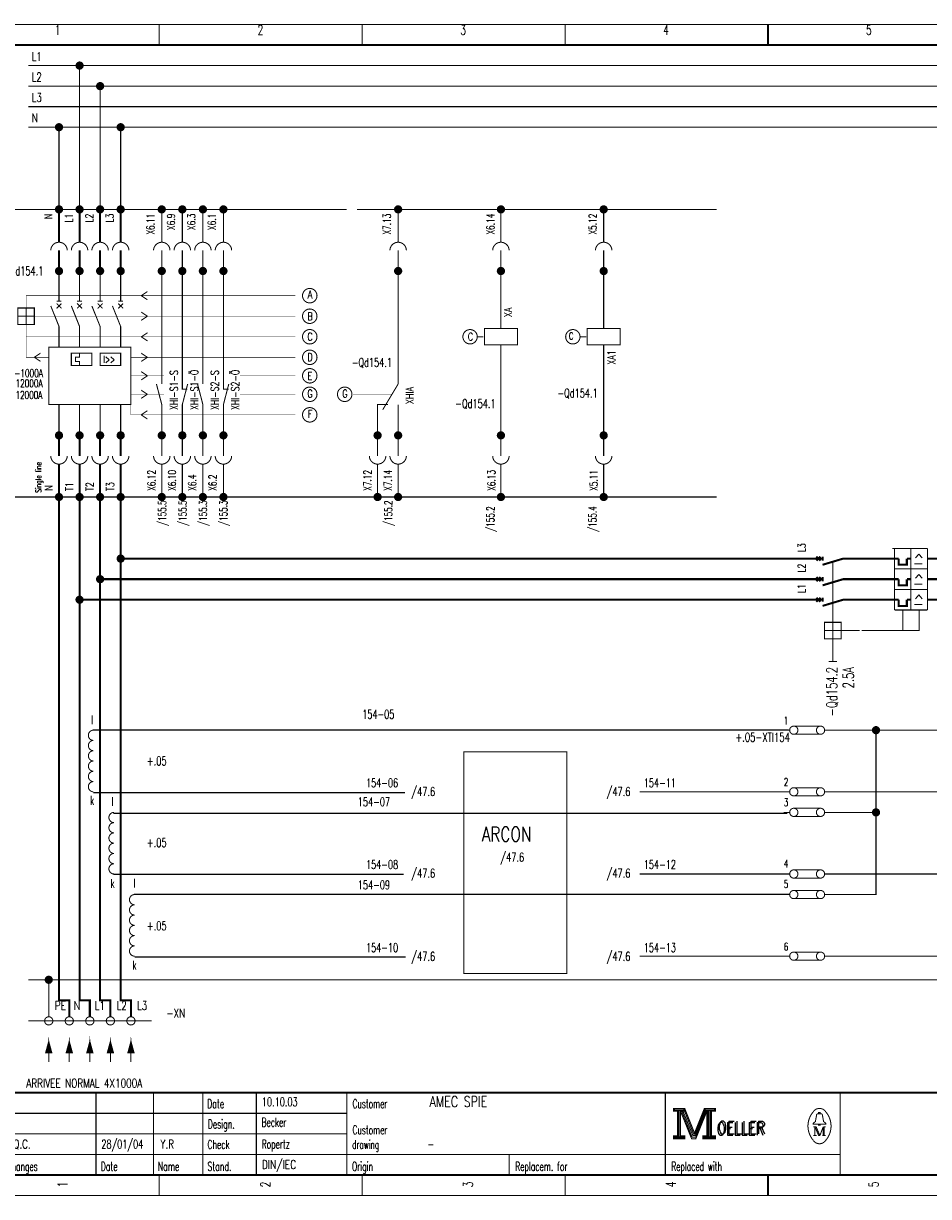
# Model space of a CAD drawing. Header units: centimetres. Extents: x 0 to 491, y -1040 to 69.
# Tile 84 of 181: x 202 to 224, y -600 to -571. Entities that reach past the tile are written whole.
import ezdxf
from ezdxf.enums import TextEntityAlignment as Align

# ---------------------------------------------------------------- set-up
doc = ezdxf.new("R2010")
doc.units = ezdxf.units.CM
doc.header["$MEASUREMENT"] = 0
doc.linetypes.add('GESTRICHELT', pattern=[3.75, 3, -0.75])
doc.linetypes.add('STRICH-PUNKT', pattern=[4.7, 3, -0.75, 0.2, -0.75])
doc.layers.get('0').update_dxf_attribs({"color": 9, "linetype": 'CONTINUOUS'})
doc.styles.get("Standard").update_dxf_attribs({"font": 'romans.shx', "bigfont": 'TXT.shx'})

# ---------------------------------------------------------------- blocks, each defined once
blk = doc.blocks.new('BCIRCLE_FILLED')
at = {"color": 0, "linetype": 'Continuous', "const_width": 1, "flags": 128}
blk.add_lwpolyline([(0.5, 0, 1), (-0.5, 0, 1)], format="xyb", close=True, dxfattribs=at)

msp = doc.modelspace()

# ---------------------------------------------------------------- linework, layer by layer
at = {"color": 0, "linetype": 'Continuous'}
for p, q in [((203.822, -588.664), (220.749, -588.664)), ((203.84, -590.189), (211.415, -590.189)), ((204.325, -590.691), (220.713, -590.691)), ((204.325, -592.18), (211.379, -592.18)), ((204.827, -592.665), (220.785, -592.665)), ((204.845, -594.19), (211.433, -594.19))]:
    msp.add_line(p, q, dxfattribs=at)
at = {"color": 0, "flags": 128}
for points, const_width in [([(200, -585.75), (200, -571.5), (240.5, -571.5), (240.5, -600), (200, -600), (200, -585.75)], 0.025), ([(236.75, -572.5), (202.25, -572.5)], 0.025), ([(203.5, -576), (203.5, -572.5)], 0.025), ([(236.75, -573), (202.25, -573)], 0.025), ([(204, -576), (204, -573)], 0.025), ([(236.75, -573.5), (202.25, -573.5)], 0.025), ([(236.75, -574), (202.25, -574)], 0.025), ([(203, -576), (203, -574)], 0.025), ([(204.5, -576), (204.5, -574)], 0.025), ([(202.2, -578.4), (202.2, -578.8), (202.2, -578.6), (202, -578.6), (202.4, -578.6)], 0.025), ([(213.75, -578.9), (214.15, -578.9), (214.15, -579.3), (213.35, -579.3), (213.35, -578.9), (213.75, -578.9)], 0.025), ([(216.25, -578.9), (216.65, -578.9), (216.65, -579.3), (215.85, -579.3), (215.85, -578.9), (216.25, -578.9)], 0.025), ([(203.5, -579.5), (203.5, -579.6), (203.4, -579.6), (203.4, -579.7), (203.5, -579.7), (203.5, -579.8)], 0.025), ([(205.37, -580.25), (205.5, -580.75), (205.5, -581.5)], 0.025), ([(206, -580.25), (206, -580.375), (206.125, -580.375)], 0.025), ([(206.13, -580.25), (206, -580.75), (206, -581.5)], 0.025), ([(206.37, -580.25), (206.5, -580.75), (206.5, -581.5)], 0.025), ([(207, -580.25), (207, -580.375), (207.125, -580.375)], 0.025), ([(207.13, -580.25), (207, -580.75), (207, -581.5)], 0.025), ([(211, -580.75), (210.75, -580.75), (210.75, -581.5)], 0.025), ([(203.25, -595.65), (203.25, -595.25), (203, -595.25), (203, -583)], 0.05), ([(203.75, -595.65), (203.75, -595.25), (203.5, -595.25), (203.5, -583)], 0.05), ([(204.25, -595.65), (204.25, -595.25), (204, -595.25), (204, -583)], 0.05), ([(204.75, -595.65), (204.75, -595.25), (204.5, -595.25), (204.5, -583)], 0.05), ([(221.325, -584.5), (204.5, -584.5)], 0.05), ([(223.425, -584.5), (223.425, -584.65), (223.625, -584.65), (223.625, -584.5)], 0.05), ([(221.325, -585), (204, -585)], 0.05), ([(223.425, -585), (223.425, -585.15), (223.625, -585.15), (223.625, -585)], 0.05), ([(221.325, -585.5), (203.5, -585.5)], 0.05), ([(223.425, -585.5), (223.425, -585.65), (223.625, -585.65), (223.625, -585.5)], 0.05), ([(225.375, -588.675), (221.775, -588.675)], 0.025), ([(221.775, -590.675), (222.875, -590.675), (222.875, -588.675)], 0.025), ([(220.625, -590.175), (217.125, -590.175)], 0.025), ([(225.375, -590.175), (221.775, -590.175)], 0.025), ([(221.775, -592.675), (222.875, -592.675), (222.875, -590.675)], 0.025), ([(220.625, -592.175), (217.125, -592.175)], 0.025), ([(225.375, -592.175), (221.775, -592.175)], 0.025), ([(220.625, -594.175), (217.125, -594.175)], 0.025), ([(225.375, -594.175), (221.775, -594.175)], 0.025), ([(202.75, -596.25), (202.675, -596.525), (202.825, -596.525), (202.75, -596.25), (202.7, -596.525), (202.725, -596.525), (202.75, -596.25), (202.775, -596.525), (202.8, -596.525), (202.75, -596.25)], 0.025), ([(203.25, -596.25), (203.175, -596.525), (203.325, -596.525), (203.25, -596.25), (203.2, -596.525), (203.225, -596.525), (203.25, -596.25), (203.275, -596.525), (203.3, -596.525), (203.25, -596.25)], 0.025), ([(203.75, -596.25), (203.675, -596.525), (203.825, -596.525), (203.75, -596.25), (203.7, -596.525), (203.725, -596.525), (203.75, -596.25), (203.775, -596.525), (203.8, -596.525), (203.75, -596.25)], 0.025), ([(204.25, -596.25), (204.175, -596.525), (204.325, -596.525), (204.25, -596.25), (204.2, -596.525), (204.225, -596.525), (204.25, -596.25), (204.275, -596.525), (204.3, -596.525), (204.25, -596.25)], 0.025), ([(204.75, -596.25), (204.675, -596.525), (204.825, -596.525), (204.75, -596.25), (204.7, -596.525), (204.725, -596.525), (204.75, -596.25), (204.775, -596.525), (204.8, -596.525), (204.75, -596.25)], 0.025), ([(217.95, -597.88), (217.95, -597.95), (218.05, -597.95), (218.05, -598.55), (217.95, -598.55), (217.95, -598.62), (218.22, -598.62), (218.22, -598.55), (218.12, -598.55), (218.12, -597.95), (218.22, -597.95), (218.22, -597.88), (217.95, -597.88)], 0.025), ([(218.07, -597.93), (218.07, -598.57), (218.1, -598.57), (218.1, -597.93)], 0.025), ([(218.12, -597.95), (218.39, -598.62), (218.49, -598.62), (218.76, -597.95)], 0.025), ([(218.18, -597.95), (218.42, -598.54), (218.46, -598.54)], 0.025), ([(218.22, -597.88), (218.46, -598.48), (218.7, -597.88)], 0.025), ([(218.22, -597.95), (218.44, -598.51), (218.47, -598.51)], 0.025), ([(218.46, -598.58), (218.49, -598.58), (218.74, -597.95)], 0.025), ([(218.46, -598.54), (218.48, -598.54), (218.72, -597.95)], 0.025), ([(218.76, -597.95), (218.76, -598.55), (218.66, -598.55), (218.66, -598.62), (218.71, -598.62)], 0.025), ([(218.7, -597.88), (218.7, -597.95), (218.8, -597.95), (218.8, -598.55), (218.7, -598.55), (218.7, -598.62), (218.97, -598.62), (218.97, -598.55), (218.87, -598.55), (218.87, -597.95), (218.97, -597.95), (218.97, -597.88), (218.7, -597.88)], 0.025), ([(218.78, -597.93), (218.78, -598.57), (218.83, -598.57), (218.83, -597.93), (218.85, -597.93), (218.85, -598.57)], 0.025), ([(221.48, -598.26), (221.35, -598.26), (221.35, -598.24), (221.4, -598.2), (221.43, -598.04)], 0.025), ([(221.48, -598.01), (221.48, -597.98), (221.52, -597.98), (221.52, -598.01)], 0.025), ([(221.52, -598.26), (221.65, -598.26), (221.65, -598.24), (221.6, -598.2), (221.57, -598.04)], 0.025), ([(221.39, -598.33), (221.39, -598.54), (221.35, -598.54)], 0.025), ([(221.39, -598.33), (221.48, -598.54), (221.51, -598.54)], 0.025)]:
    msp.add_lwpolyline(points, dxfattribs=dict(at, const_width=const_width))
for points, const_width in [([(200, -571.5), (240.5, -571.5), (240.5, -600), (200, -600)], 0.025), ([(200.5, -572), (240, -572), (240, -599.5), (200.5, -599.5)], 0.05), ([(200.5, -572), (240, -572), (240, -599.5), (200.5, -599.5)], 0.025), ([(202, -578.8), (202.4, -578.8), (202.4, -578.4), (202, -578.4)], 0.025), ([(202.75, -579.35), (204.75, -579.35), (204.75, -580.75), (202.75, -580.75)], 0.025), ([(203.3, -579.5), (203.8, -579.5), (203.8, -579.8), (203.3, -579.8)], 0.025), ([(204, -579.5), (204.5, -579.5), (204.5, -579.8), (204, -579.8)], 0.025), ([(222.025, -586.45), (221.625, -586.45), (221.625, -586.05), (222.025, -586.05)], 0.025), ([(212.85, -589.2), (215.35, -589.2), (215.35, -594.6), (212.85, -594.6)], 0.025), ([(217.97, -597.9), (218.2, -597.9), (218.2, -597.93), (217.97, -597.93)], 0.025), ([(218.72, -597.9), (218.95, -597.9), (218.95, -597.93), (218.72, -597.93)], 0.025), ([(221.48, -598.26), (221.52, -598.26), (221.52, -598.29), (221.48, -598.29)], 0.025), ([(217.97, -598.57), (218.2, -598.57), (218.2, -598.6), (217.97, -598.6)], 0.025), ([(218.68, -598.57), (218.95, -598.57), (218.95, -598.6), (218.68, -598.6)], 0.025)]:
    msp.add_lwpolyline(points, close=True, dxfattribs=dict(at, const_width=const_width))
at = {"color": 0}
for points, const_width in [([(205.438, -571.5), (205.438, -572)], 0.025), ([(210.375, -571.5), (210.375, -572)], 0.025), ([(215.312, -571.5), (215.312, -572)], 0.025), ([(220.25, -572), (220.25, -571.5)], 0.05), ([(220.25, -571.5), (220.25, -572)], 0.025), ([(203, -576), (203, -576.8)], 0.05), ([(203, -576), (203, -576.8)], 0.025), ([(203.5, -576), (203.5, -576.8)], 0.05), ([(203.5, -576), (203.5, -576.8)], 0.025), ([(204, -576), (204, -576.8)], 0.05), ([(204, -576), (204, -576.8)], 0.025), ([(204.5, -576), (204.5, -576.8)], 0.05), ([(204.5, -576), (204.5, -576.8)], 0.025), ([(205.5, -576), (205.5, -576.8)], 0.025), ([(206, -576), (206, -576.8)], 0.025), ([(206.5, -576), (206.5, -576.8)], 0.025), ([(207, -576), (207, -576.8)], 0.025), ([(211.25, -576), (211.25, -576.8)], 0.025), ([(213.75, -576), (213.75, -576.8)], 0.025), ([(216.25, -576), (216.25, -576.8)], 0.025), ([(203, -577.5), (203, -577)], 0.05), ([(203, -577), (203, -577.5)], 0.025), ([(203.5, -577.5), (203.5, -577)], 0.05), ([(203.5, -577), (203.5, -577.5)], 0.025), ([(204, -577.5), (204, -577)], 0.05), ([(204, -577), (204, -577.5)], 0.025), ([(204.5, -577.5), (204.5, -577)], 0.05), ([(204.5, -577), (204.5, -577.5)], 0.025), ([(205.5, -577), (205.5, -577.5)], 0.025), ([(206, -577), (206, -577.5)], 0.025), ([(206.5, -577), (206.5, -577.5)], 0.025), ([(207, -577), (207, -577.5)], 0.025), ([(211.25, -577), (211.25, -577.5)], 0.025), ([(213.75, -577), (213.75, -577.5)], 0.025), ([(216.25, -577), (216.25, -577.5)], 0.025), ([(203, -578.23), (203, -577.5)], 0.025), ([(203.5, -578.23), (203.5, -577.5)], 0.025), ([(204, -578.23), (204, -577.5)], 0.025), ([(204.5, -578.23), (204.5, -577.5)], 0.025), ([(205.5, -577.5), (205.5, -580.25)], 0.025), ([(206, -577.5), (206, -580.25)], 0.025), ([(206.5, -577.5), (206.5, -580.25)], 0.025), ([(207, -577.5), (207, -580.25)], 0.025), ([(211.25, -577.5), (211.25, -580.25)], 0.025), ([(213.75, -577.5), (213.75, -578.9)], 0.025), ([(216.25, -577.5), (216.25, -578.9)], 0.025), ([(205, -578.1), (205.15, -578)], 0.025), ([(205, -578.1), (205.15, -578.2)], 0.025), ([(202.8, -578.35), (203, -578.85)], 0.025), ([(202.94, -578.23), (203.06, -578.23)], 0.025), ([(202.94, -578.29), (203.06, -578.41)], 0.025), ([(202.94, -578.41), (203.06, -578.29)], 0.025), ([(203.3, -578.35), (203.5, -578.85)], 0.025), ([(203.44, -578.23), (203.56, -578.23)], 0.025), ([(203.44, -578.29), (203.56, -578.41)], 0.025), ([(203.44, -578.41), (203.56, -578.29)], 0.025), ([(203.8, -578.35), (204, -578.85)], 0.025), ([(203.94, -578.23), (204.06, -578.23)], 0.025), ([(203.94, -578.29), (204.06, -578.41)], 0.025), ([(203.94, -578.41), (204.06, -578.29)], 0.025), ([(204.3, -578.35), (204.5, -578.85)], 0.025), ([(204.44, -578.23), (204.56, -578.23)], 0.025), ([(204.44, -578.29), (204.56, -578.41)], 0.025), ([(204.44, -578.41), (204.56, -578.29)], 0.025), ([(205.15, -578.6), (205, -578.5)], 0.025), ([(205.15, -578.6), (205, -578.5)], 0.025), ([(205.15, -578.6), (205, -578.7)], 0.025), ([(205.15, -578.6), (205, -578.7)], 0.025), ([(203, -578.85), (203, -579.35)], 0.025), ([(203.5, -578.85), (203.5, -579.35)], 0.025), ([(204, -578.85), (204, -579.35)], 0.025), ([(204.5, -578.85), (204.5, -579.35)], 0.025), ([(205.003, -579.101), (205.153, -579.001)], 0.025), ([(205.003, -579.101), (205.153, -579.201)], 0.025), ([(202.4, -579.6), (202.55, -579.5)], 0.025), ([(205.15, -579.6), (205, -579.5)], 0.025), ([(205.15, -579.6), (205, -579.5)], 0.025), ([(213.75, -581.45), (213.75, -579.3)], 0.025), ([(216.25, -581.45), (216.25, -579.3)], 0.025), ([(202.4, -579.6), (202.55, -579.7)], 0.025), ([(205.15, -579.6), (205, -579.7)], 0.025), ([(205.15, -579.6), (205, -579.7)], 0.025), ([(205.15, -580.05), (205, -579.95)], 0.025), ([(205.15, -580.05), (205, -580.15)], 0.025), ([(205.15, -580.5), (205, -580.4)], 0.025), ([(211.25, -580.25), (210.875, -580.875)], 0.025), ([(205.15, -580.5), (205, -580.6)], 0.025), ([(203, -580.75), (203, -581.5)], 0.025), ([(203.5, -580.75), (203.5, -581.5)], 0.025), ([(204, -580.75), (204, -581.5)], 0.025), ([(204.5, -580.75), (204.5, -581.5)], 0.025), ([(205, -581), (205.15, -580.9)], 0.025), ([(205, -581), (205.15, -581.1)], 0.025), ([(211.25, -580.75), (211.25, -581.5)], 0.025), ([(203, -581.5), (203, -582)], 0.05), ([(203, -582), (203, -581.55)], 0.025), ([(203.5, -581.5), (203.5, -582)], 0.05), ([(203.5, -582), (203.5, -581.55)], 0.025), ([(204, -581.5), (204, -582)], 0.05), ([(204, -582), (204, -581.55)], 0.025), ([(204.5, -581.5), (204.5, -582)], 0.05), ([(204.5, -582), (204.5, -581.55)], 0.025), ([(205.5, -582), (205.5, -581.55)], 0.025), ([(206, -582), (206, -581.55)], 0.025), ([(206.5, -582), (206.5, -581.55)], 0.025), ([(207, -582), (207, -581.55)], 0.025), ([(210.75, -582), (210.75, -581.55)], 0.025), ([(211.25, -582), (211.25, -581.55)], 0.025), ([(213.75, -582), (213.75, -581.55)], 0.025), ([(216.25, -582), (216.25, -581.55)], 0.025), ([(203, -582.2), (203, -583)], 0.05), ([(203, -582.2), (203, -583)], 0.025), ([(203.5, -582.2), (203.5, -583)], 0.05), ([(203.5, -582.2), (203.5, -583)], 0.025), ([(204, -582.2), (204, -583)], 0.05), ([(204, -582.2), (204, -583)], 0.025), ([(204.5, -582.2), (204.5, -583)], 0.05), ([(204.5, -582.2), (204.5, -583)], 0.025), ([(205.5, -582.2), (205.5, -583)], 0.025), ([(206, -582.2), (206, -583)], 0.025), ([(206.5, -582.2), (206.5, -583)], 0.025), ([(207, -582.2), (207, -583)], 0.025), ([(210.75, -582.2), (210.75, -583)], 0.025), ([(211.25, -582.2), (211.25, -583)], 0.025), ([(213.75, -582.2), (213.75, -583)], 0.025), ([(216.25, -582.2), (216.25, -583)], 0.025), ([(223.275, -584.25), (223.375, -584.25)], 0.025), ([(223.325, -584.25), (224.125, -584.25)], 0.025), ([(223.325, -584.25), (223.325, -585.75)], 0.025), ([(223.725, -585.75), (223.725, -584.25)], 0.025), ([(224.125, -585.75), (224.125, -584.25)], 0.025), ([(221.325, -584.5), (221.575, -584.5)], 0.05), ([(221.425, -584.45), (221.525, -584.55)], 0.05), ([(221.425, -584.55), (221.525, -584.45)], 0.05), ([(221.575, -584.55), (221.575, -584.45)], 0.05), ([(221.575, -584.65), (222.075, -584.5)], 0.05), ([(222.075, -584.5), (223.425, -584.5)], 0.05), ([(223.625, -584.5), (223.725, -584.5)], 0.05), ([(224.125, -584.5), (225.325, -584.5)], 0.05), ([(221.575, -585), (221.325, -585)], 0.05), ([(221.425, -584.95), (221.525, -585.05)], 0.05), ([(221.425, -585.05), (221.525, -584.95)], 0.05), ([(221.575, -585.05), (221.575, -584.95)], 0.05), ([(221.575, -585.15), (222.075, -585)], 0.05), ([(222.075, -585), (223.425, -585)], 0.05), ([(223.325, -584.75), (224.125, -584.75)], 0.025), ([(223.725, -585), (223.625, -585)], 0.05), ([(224.125, -585), (225.325, -585)], 0.05), ([(223.325, -585.25), (224.125, -585.25)], 0.025), ([(221.325, -585.5), (221.575, -585.5)], 0.05), ([(221.425, -585.45), (221.525, -585.55)], 0.05), ([(221.425, -585.55), (221.525, -585.45)], 0.05), ([(221.575, -585.55), (221.575, -585.45)], 0.05), ([(221.575, -585.65), (222.075, -585.5)], 0.05), ([(222.075, -585.5), (223.425, -585.5)], 0.05), ([(223.625, -585.5), (223.725, -585.5)], 0.05), ([(224.125, -585.5), (225.325, -585.5)], 0.05), ([(223.325, -585.75), (224.125, -585.75)], 0.025), ([(221.825, -586.45), (221.825, -586.05)], 0.025), ([(221.625, -586.25), (222.025, -586.25)], 0.025), ([(221.725, -587), (221.925, -587)], 0.025), ([(220.625, -588.675), (220.775, -588.675)], 0.025), ([(220.875, -588.575), (221.525, -588.575)], 0.025), ([(221.625, -588.675), (221.775, -588.675)], 0.025), ([(221.525, -588.775), (220.875, -588.775)], 0.025), ([(220.875, -590.075), (221.525, -590.075)], 0.025), ([(220.625, -590.175), (220.775, -590.175)], 0.025), ([(221.525, -590.275), (220.875, -590.275)], 0.025), ([(221.625, -590.175), (221.775, -590.175)], 0.025), ([(220.625, -590.675), (220.775, -590.675)], 0.025), ([(220.875, -590.575), (221.525, -590.575)], 0.025), ([(221.625, -590.675), (221.775, -590.675)], 0.025), ([(221.525, -590.775), (220.875, -590.775)], 0.025), ([(220.875, -592.075), (221.525, -592.075)], 0.025), ([(220.625, -592.175), (220.775, -592.175)], 0.025), ([(221.525, -592.275), (220.875, -592.275)], 0.025), ([(221.625, -592.175), (221.775, -592.175)], 0.025), ([(220.625, -592.675), (220.775, -592.675)], 0.025), ([(220.875, -592.575), (221.525, -592.575)], 0.025), ([(221.625, -592.675), (221.775, -592.675)], 0.025), ([(221.525, -592.775), (220.875, -592.775)], 0.025), ([(220.875, -594.075), (221.525, -594.075)], 0.025), ([(220.625, -594.175), (220.775, -594.175)], 0.025), ([(221.525, -594.275), (220.875, -594.275)], 0.025), ([(221.625, -594.175), (221.775, -594.175)], 0.025), ([(202.75, -596.75), (202.75, -596.25)], 0.025), ([(203.25, -596.75), (203.25, -596.25)], 0.025), ([(203.75, -596.75), (203.75, -596.25)], 0.025), ([(204.25, -596.75), (204.25, -596.25)], 0.025), ([(204.75, -596.75), (204.75, -596.25)], 0.025), ([(240, -597.5), (200.5, -597.5)], 0.05), ([(203.9, -599.5), (203.9, -597.5)], 0.025), ([(205.3, -599.5), (205.3, -597.5)], 0.025), ([(206.5, -597.5), (206.5, -599.5)], 0.025), ([(207.8, -597.5), (207.8, -599.5)], 0.025), ([(210, -597.5), (210, -599.5)], 0.025), ([(217.75, -597.5), (217.75, -599.5)], 0.025), ([(222, -597.5), (222, -599.5)], 0.025), ([(200.5, -598), (210, -598)], 0.025), ([(218.15, -597.95), (218.4, -598.58)], 0.025), ([(218.47, -598.51), (218.7, -597.94)], 0.025), ([(221.46, -598.01), (221.55, -598.01)], 0.025), ([(221.35, -598.33), (221.42, -598.33)], 0.025), ([(221.42, -598.33), (221.51, -598.54)], 0.025), ([(221.51, -598.54), (221.59, -598.33)], 0.025), ([(221.59, -598.54), (221.59, -598.33)], 0.025), ([(221.59, -598.33), (221.65, -598.33)], 0.025), ([(221.61, -598.33), (221.61, -598.54)], 0.025), ([(200.5, -598.5), (210, -598.5)], 0.025), ([(218.4, -598.58), (218.46, -598.58)], 0.025), ([(221.39, -598.54), (221.43, -598.54)], 0.025), ([(221.65, -598.54), (221.57, -598.54)], 0.025), ([(200.5, -599), (222, -599)], 0.025), ([(213.95, -599), (213.95, -599.5)], 0.025), ([(205.438, -600), (205.438, -599.5)], 0.025), ([(210.375, -600), (210.375, -599.5)], 0.025), ([(215.312, -600), (215.312, -599.5)], 0.025), ([(220.25, -599.5), (220.25, -600)], 0.05), ([(220.25, -600), (220.25, -599.5)], 0.025)]:
    msp.add_lwpolyline(points, dxfattribs=dict(at, const_width=const_width))
at = {"color": 0, "linetype": 'STRICH-PUNKT', "const_width": 0.025}
for points in [[(201, -576), (210, -576)], [(210.25, -576), (211.25, -576)], [(211.25, -576), (212.25, -576)], [(212.25, -576), (213.25, -576)], [(213.25, -576), (214.25, -576)], [(214.25, -576), (215.25, -576)], [(215, -576), (217.75, -576)], [(217.75, -576), (219, -576)], [(201, -583), (210.25, -583)], [(210.25, -583), (211.25, -583)], [(211.25, -583), (212.25, -583)], [(212.25, -583), (213.25, -583)], [(213.25, -583), (214.25, -583)], [(214.25, -583), (215.25, -583)], [(215, -583), (217.75, -583)], [(217.75, -583), (219, -583)], [(202.25, -595.75), (205.25, -595.75)]]:
    msp.add_lwpolyline(points, dxfattribs=at)
at = {"color": 0, "flags": 128}
for points, const_width in [([(203.075, -576, 1), (202.925, -576, 1)], 0.05), ([(203.075, -576, 1), (202.925, -576, 1)], 0.05), ([(203.05, -576, 1), (202.95, -576, 1)], 0.05), ([(203.05, -576, 1), (202.95, -576, 1)], 0.05), ([(203.025, -576, 1), (202.975, -576, 1)], 0.05), ([(203.025, -576, 1), (202.975, -576, 1)], 0.05), ([(203.575, -576, 1), (203.425, -576, 1)], 0.05), ([(203.575, -576, 1), (203.425, -576, 1)], 0.05), ([(203.55, -576, 1), (203.45, -576, 1)], 0.05), ([(203.55, -576, 1), (203.45, -576, 1)], 0.05), ([(203.525, -576, 1), (203.475, -576, 1)], 0.05), ([(203.525, -576, 1), (203.475, -576, 1)], 0.05), ([(204.075, -576, 1), (203.925, -576, 1)], 0.05), ([(204.075, -576, 1), (203.925, -576, 1)], 0.05), ([(204.05, -576, 1), (203.95, -576, 1)], 0.05), ([(204.05, -576, 1), (203.95, -576, 1)], 0.05), ([(204.025, -576, 1), (203.975, -576, 1)], 0.05), ([(204.025, -576, 1), (203.975, -576, 1)], 0.05), ([(204.575, -576, 1), (204.425, -576, 1)], 0.05), ([(204.575, -576, 1), (204.425, -576, 1)], 0.05), ([(204.55, -576, 1), (204.45, -576, 1)], 0.05), ([(204.55, -576, 1), (204.45, -576, 1)], 0.05), ([(204.525, -576, 1), (204.475, -576, 1)], 0.05), ([(204.525, -576, 1), (204.475, -576, 1)], 0.05), ([(205.575, -576, 1), (205.425, -576, 1)], 0.05), ([(205.55, -576, 1), (205.45, -576, 1)], 0.05), ([(205.525, -576, 1), (205.475, -576, 1)], 0.05), ([(206.075, -576, 1), (205.925, -576, 1)], 0.05), ([(206.05, -576, 1), (205.95, -576, 1)], 0.05), ([(206.025, -576, 1), (205.975, -576, 1)], 0.05), ([(206.575, -576, 1), (206.425, -576, 1)], 0.05), ([(206.55, -576, 1), (206.45, -576, 1)], 0.05), ([(206.525, -576, 1), (206.475, -576, 1)], 0.05), ([(207.075, -576, 1), (206.925, -576, 1)], 0.05), ([(207.05, -576, 1), (206.95, -576, 1)], 0.05), ([(207.025, -576, 1), (206.975, -576, 1)], 0.05), ([(211.325, -576, 1), (211.175, -576, 1)], 0.05), ([(211.3, -576, 1), (211.2, -576, 1)], 0.05), ([(211.275, -576, 1), (211.225, -576, 1)], 0.05), ([(213.825, -576, 1), (213.675, -576, 1)], 0.05), ([(213.8, -576, 1), (213.7, -576, 1)], 0.05), ([(213.775, -576, 1), (213.725, -576, 1)], 0.05), ([(216.325, -576, 1), (216.175, -576, 1)], 0.05), ([(216.3, -576, 1), (216.2, -576, 1)], 0.05), ([(216.275, -576, 1), (216.225, -576, 1)], 0.05), ([(203.075, -577.5, 1), (202.925, -577.5, 1)], 0.05), ([(203.05, -577.5, 1), (202.95, -577.5, 1)], 0.05), ([(203.025, -577.5, 1), (202.975, -577.5, 1)], 0.05), ([(203.575, -577.5, 1), (203.425, -577.5, 1)], 0.05), ([(203.55, -577.5, 1), (203.45, -577.5, 1)], 0.05), ([(203.525, -577.5, 1), (203.475, -577.5, 1)], 0.05), ([(204.075, -577.5, 1), (203.925, -577.5, 1)], 0.05), ([(204.05, -577.5, 1), (203.95, -577.5, 1)], 0.05), ([(204.025, -577.5, 1), (203.975, -577.5, 1)], 0.05), ([(204.575, -577.5, 1), (204.425, -577.5, 1)], 0.05), ([(204.55, -577.5, 1), (204.45, -577.5, 1)], 0.05), ([(204.525, -577.5, 1), (204.475, -577.5, 1)], 0.05), ([(205.575, -577.5, 1), (205.425, -577.5, 1)], 0.05), ([(205.55, -577.5, 1), (205.45, -577.5, 1)], 0.05), ([(205.525, -577.5, 1), (205.475, -577.5, 1)], 0.05), ([(206.075, -577.5, 1), (205.925, -577.5, 1)], 0.05), ([(206.05, -577.5, 1), (205.95, -577.5, 1)], 0.05), ([(206.025, -577.5, 1), (205.975, -577.5, 1)], 0.05), ([(206.575, -577.5, 1), (206.425, -577.5, 1)], 0.05), ([(206.55, -577.5, 1), (206.45, -577.5, 1)], 0.05), ([(206.525, -577.5, 1), (206.475, -577.5, 1)], 0.05), ([(207.075, -577.5, 1), (206.925, -577.5, 1)], 0.05), ([(207.05, -577.5, 1), (206.95, -577.5, 1)], 0.05), ([(207.025, -577.5, 1), (206.975, -577.5, 1)], 0.05), ([(211.325, -577.5, 1), (211.175, -577.5, 1)], 0.05), ([(211.3, -577.5, 1), (211.2, -577.5, 1)], 0.05), ([(211.275, -577.5, 1), (211.225, -577.5, 1)], 0.05), ([(213.825, -577.5, 1), (213.675, -577.5, 1)], 0.05), ([(213.8, -577.5, 1), (213.7, -577.5, 1)], 0.05), ([(213.775, -577.5, 1), (213.725, -577.5, 1)], 0.05), ([(216.325, -577.5, 1), (216.175, -577.5, 1)], 0.05), ([(216.3, -577.5, 1), (216.2, -577.5, 1)], 0.05), ([(216.275, -577.5, 1), (216.225, -577.5, 1)], 0.05), ([(209.276, -578.1, 1), (208.924, -578.1, 1)], 0.025), ([(209.276, -578.6, 1), (208.924, -578.6, 1)], 0.025), ([(209.276, -579.1, 1), (208.924, -579.1, 1)], 0.025), ([(213.175, -579.1, 1), (212.825, -579.1, 1)], 0.025), ([(215.675, -579.1, 1), (215.325, -579.1, 1)], 0.025), ([(209.276, -579.6, 1), (208.924, -579.6, 1)], 0.025), ([(209.276, -580.05, 1), (208.924, -580.05, 1)], 0.025), ([(209.276, -580.5, 1), (208.924, -580.5, 1)], 0.025), ([(210.126, -580.5, 1), (209.774, -580.5, 1)], 0.025), ([(209.276, -581, 1), (208.924, -581, 1)], 0.025), ([(203.075, -581.5, 1), (202.925, -581.5, 1)], 0.05), ([(203.05, -581.5, 1), (202.95, -581.5, 1)], 0.05), ([(203.025, -581.5, 1), (202.975, -581.5, 1)], 0.05), ([(203.575, -581.5, 1), (203.425, -581.5, 1)], 0.05), ([(203.55, -581.5, 1), (203.45, -581.5, 1)], 0.05), ([(203.525, -581.5, 1), (203.475, -581.5, 1)], 0.05), ([(204.075, -581.5, 1), (203.925, -581.5, 1)], 0.05), ([(204.05, -581.5, 1), (203.95, -581.5, 1)], 0.05), ([(204.025, -581.5, 1), (203.975, -581.5, 1)], 0.05), ([(204.575, -581.5, 1), (204.425, -581.5, 1)], 0.05), ([(204.55, -581.5, 1), (204.45, -581.5, 1)], 0.05), ([(204.525, -581.5, 1), (204.475, -581.5, 1)], 0.05), ([(205.575, -581.5, 1), (205.425, -581.5, 1)], 0.05), ([(205.55, -581.5, 1), (205.45, -581.5, 1)], 0.05), ([(205.525, -581.5, 1), (205.475, -581.5, 1)], 0.05), ([(206.075, -581.5, 1), (205.925, -581.5, 1)], 0.05), ([(206.05, -581.5, 1), (205.95, -581.5, 1)], 0.05), ([(206.025, -581.5, 1), (205.975, -581.5, 1)], 0.05), ([(206.575, -581.5, 1), (206.425, -581.5, 1)], 0.05), ([(206.55, -581.5, 1), (206.45, -581.5, 1)], 0.05), ([(206.525, -581.5, 1), (206.475, -581.5, 1)], 0.05), ([(207.075, -581.5, 1), (206.925, -581.5, 1)], 0.05), ([(207.05, -581.5, 1), (206.95, -581.5, 1)], 0.05), ([(207.025, -581.5, 1), (206.975, -581.5, 1)], 0.05), ([(210.825, -581.5, 1), (210.675, -581.5, 1)], 0.05), ([(210.8, -581.5, 1), (210.7, -581.5, 1)], 0.05), ([(210.775, -581.5, 1), (210.725, -581.5, 1)], 0.05), ([(211.325, -581.5, 1), (211.175, -581.5, 1)], 0.05), ([(211.3, -581.5, 1), (211.2, -581.5, 1)], 0.05), ([(211.275, -581.5, 1), (211.225, -581.5, 1)], 0.05), ([(213.825, -581.5, 1), (213.675, -581.5, 1)], 0.05), ([(213.8, -581.5, 1), (213.7, -581.5, 1)], 0.05), ([(213.775, -581.5, 1), (213.725, -581.5, 1)], 0.05), ([(216.325, -581.5, 1), (216.175, -581.5, 1)], 0.05), ([(216.3, -581.5, 1), (216.2, -581.5, 1)], 0.05), ([(216.275, -581.5, 1), (216.225, -581.5, 1)], 0.05), ([(203.075, -583, 1), (202.925, -583, 1)], 0.05), ([(203.075, -583, 1), (202.925, -583, 1)], 0.05), ([(203.05, -583, 1), (202.95, -583, 1)], 0.05), ([(203.05, -583, 1), (202.95, -583, 1)], 0.05), ([(203.025, -583, 1), (202.975, -583, 1)], 0.05), ([(203.025, -583, 1), (202.975, -583, 1)], 0.05), ([(203.575, -583, 1), (203.425, -583, 1)], 0.05), ([(203.575, -583, 1), (203.425, -583, 1)], 0.05), ([(203.55, -583, 1), (203.45, -583, 1)], 0.05), ([(203.55, -583, 1), (203.45, -583, 1)], 0.05), ([(203.525, -583, 1), (203.475, -583, 1)], 0.05), ([(203.525, -583, 1), (203.475, -583, 1)], 0.05), ([(204.075, -583, 1), (203.925, -583, 1)], 0.05), ([(204.075, -583, 1), (203.925, -583, 1)], 0.05), ([(204.05, -583, 1), (203.95, -583, 1)], 0.05), ([(204.05, -583, 1), (203.95, -583, 1)], 0.05), ([(204.025, -583, 1), (203.975, -583, 1)], 0.05), ([(204.025, -583, 1), (203.975, -583, 1)], 0.05), ([(204.575, -583, 1), (204.425, -583, 1)], 0.05), ([(204.575, -583, 1), (204.425, -583, 1)], 0.05), ([(204.55, -583, 1), (204.45, -583, 1)], 0.05), ([(204.55, -583, 1), (204.45, -583, 1)], 0.05), ([(204.525, -583, 1), (204.475, -583, 1)], 0.05), ([(204.525, -583, 1), (204.475, -583, 1)], 0.05), ([(205.575, -583, 1), (205.425, -583, 1)], 0.05), ([(205.55, -583, 1), (205.45, -583, 1)], 0.05), ([(205.525, -583, 1), (205.475, -583, 1)], 0.05), ([(206.075, -583, 1), (205.925, -583, 1)], 0.05), ([(206.05, -583, 1), (205.95, -583, 1)], 0.05), ([(206.025, -583, 1), (205.975, -583, 1)], 0.05), ([(206.575, -583, 1), (206.425, -583, 1)], 0.05), ([(206.55, -583, 1), (206.45, -583, 1)], 0.05), ([(206.525, -583, 1), (206.475, -583, 1)], 0.05), ([(207.075, -583, 1), (206.925, -583, 1)], 0.05), ([(207.05, -583, 1), (206.95, -583, 1)], 0.05), ([(207.025, -583, 1), (206.975, -583, 1)], 0.05), ([(210.825, -583, 1), (210.675, -583, 1)], 0.05), ([(210.8, -583, 1), (210.7, -583, 1)], 0.05), ([(210.775, -583, 1), (210.725, -583, 1)], 0.05), ([(211.325, -583, 1), (211.175, -583, 1)], 0.05), ([(211.3, -583, 1), (211.2, -583, 1)], 0.05), ([(211.275, -583, 1), (211.225, -583, 1)], 0.05), ([(213.825, -583, 1), (213.675, -583, 1)], 0.05), ([(213.8, -583, 1), (213.7, -583, 1)], 0.05), ([(213.775, -583, 1), (213.725, -583, 1)], 0.05), ([(216.325, -583, 1), (216.175, -583, 1)], 0.05), ([(216.3, -583, 1), (216.2, -583, 1)], 0.05), ([(216.275, -583, 1), (216.225, -583, 1)], 0.05), ([(220.975, -588.675, 1), (220.775, -588.675, 1)], 0.025), ([(221.625, -588.675, 1), (221.425, -588.675, 1)], 0.025), ([(220.975, -590.175, 1), (220.775, -590.175, 1)], 0.025), ([(221.625, -590.175, 1), (221.425, -590.175, 1)], 0.025), ([(220.975, -590.675, 1), (220.775, -590.675, 1)], 0.025), ([(221.625, -590.675, 1), (221.425, -590.675, 1)], 0.025), ([(220.975, -592.175, 1), (220.775, -592.175, 1)], 0.025), ([(221.625, -592.175, 1), (221.425, -592.175, 1)], 0.025), ([(220.975, -592.675, 1), (220.775, -592.675, 1)], 0.025), ([(221.625, -592.675, 1), (221.425, -592.675, 1)], 0.025), ([(220.975, -594.175, 1), (220.775, -594.175, 1)], 0.025), ([(221.625, -594.175, 1), (221.425, -594.175, 1)], 0.025), ([(202.85, -595.75, 1), (202.65, -595.75, 1)], 0.025), ([(203.35, -595.75, 1), (203.15, -595.75, 1)], 0.025), ([(203.85, -595.75, 1), (203.65, -595.75, 1)], 0.025), ([(204.35, -595.75, 1), (204.15, -595.75, 1)], 0.025), ([(204.85, -595.75, 1), (204.65, -595.75, 1)], 0.025)]:
    msp.add_lwpolyline(points, format="xyb", close=True, dxfattribs=dict(at, const_width=const_width))
at = {"color": 0, "const_width": 0.025, "flags": 128}
for points in [[(203.2, -577, 1), (202.8, -577, 1)], [(203.2, -577, 1), (202.8, -577, 1)], [(203.7, -577, 1), (203.3, -577, 1)], [(203.7, -577, 1), (203.3, -577, 1)], [(204.2, -577, 1), (203.8, -577, 1)], [(204.2, -577, 1), (203.8, -577, 1)], [(204.7, -577, 1), (204.3, -577, 1)], [(204.7, -577, 1), (204.3, -577, 1)], [(205.7, -577, 1), (205.3, -577, 1)], [(206.2, -577, 1), (205.8, -577, 1)], [(206.7, -577, 1), (206.3, -577, 1)], [(207.2, -577, 1), (206.8, -577, 1)], [(211.45, -577, 1), (211.05, -577, 1)], [(213.95, -577, 1), (213.55, -577, 1)], [(216.45, -577, 1), (216.05, -577, 1)], [(202.8, -582, 0.997005), (203.2, -582.001, 0.997005)], [(202.8, -582, 0.997005), (203.2, -582.001, 0.997005)], [(203.3, -582, 0.997005), (203.7, -582.001, 0.997005)], [(203.3, -582, 0.997005), (203.7, -582.001, 0.997005)], [(203.8, -582, 0.997005), (204.2, -582.001, 0.997005)], [(203.8, -582, 0.997005), (204.2, -582.001, 0.997005)], [(204.3, -582, 0.997005), (204.7, -582.001, 0.997005)], [(204.3, -582, 0.997005), (204.7, -582.001, 0.997005)], [(205.3, -582, 0.997005), (205.7, -582.001, 0.997005)], [(205.8, -582, 0.997005), (206.2, -582.001, 0.997005)], [(206.3, -582, 0.997005), (206.7, -582.001, 0.997005)], [(206.8, -582, 0.997005), (207.2, -582.001, 0.997005)], [(210.55, -582, 0.997005), (210.95, -582.001, 0.997005)], [(211.05, -582, 0.997005), (211.45, -582.001, 0.997005)], [(213.55, -582, 0.997005), (213.95, -582.001, 0.997005)], [(216.05, -582, 0.997005), (216.45, -582.001, 0.997005)], [(203.839, -588.675, 1), (203.839, -588.925, 1)], [(203.839, -588.925, 1), (203.839, -589.175, 1)], [(203.839, -589.175, 1), (203.839, -589.425, 1)], [(203.839, -589.425, 1), (203.839, -589.675, 1)], [(203.839, -589.675, 1), (203.839, -589.925, 1)], [(203.839, -589.925, 1), (203.839, -590.175, 1)], [(204.339, -590.675, 1), (204.339, -590.925, 1)], [(204.339, -590.925, 1), (204.339, -591.175, 1)], [(204.339, -591.175, 1), (204.339, -591.425, 1)], [(204.339, -591.425, 1), (204.339, -591.675, 1)], [(204.339, -591.675, 1), (204.339, -591.925, 1)], [(204.339, -591.925, 1), (204.339, -592.175, 1)], [(204.839, -592.675, 1), (204.839, -592.925, 1)], [(204.839, -592.925, 1), (204.839, -593.175, 1)], [(204.839, -593.175, 1), (204.839, -593.425, 1)], [(204.839, -593.425, 1), (204.839, -593.675, 1)], [(204.839, -593.675, 1), (204.839, -593.925, 1)], [(204.839, -593.925, 1), (204.839, -594.175, 1)], [(221.35, -597.961, 0.373815), (221.349, -598.657, 0.373815)], [(221.649, -597.96, 0.530775), (221.351, -597.959, 0.530775)], [(221.46, -598.01, 0.414214), (221.43, -598.04, 0.414214)], [(221.57, -598.04, 0.414214), (221.54, -598.01, 0.414214)], [(221.65, -598.66, 0.378582), (221.646, -597.956, 0.378582)], [(221.35, -598.66, 0.532213), (221.649, -598.661, 0.532213)]]:
    msp.add_lwpolyline(points, format="xyb", dxfattribs=at)
at = {"color": 0, "linetype": 'GESTRICHELT', "flags": 128}
for points, const_width in [([(202.2, -578.4), (202.2, -578.1), (208.75, -578.1)], 0.01), ([(202.2, -578.8), (202.2, -579.6), (202.75, -579.6)], 0.01), ([(204.75, -580.75), (204.75, -581), (208.75, -581)], 0.01), ([(223.925, -585.75), (223.925, -586.25), (222.525, -586.25)], 0.025)]:
    msp.add_lwpolyline(points, dxfattribs=dict(at, const_width=const_width))
at = {"color": 0, "linetype": 'GESTRICHELT'}
for points, const_width in [([(202.4, -578.6), (208.75, -578.6)], 0.01), ([(202.2, -579.1), (208.75, -579.1)], 0.01), ([(213.175, -579.1), (213.325, -579.1)], 0.025), ([(215.675, -579.1), (215.825, -579.1)], 0.025), ([(204.75, -579.6), (208.75, -579.6)], 0.01), ([(205.55, -580.05), (204.75, -580.05)], 0.01), ([(207.4, -580.05), (208.75, -580.05)], 0.01), ([(205.55, -580.5), (204.75, -580.5)], 0.01), ([(207.4, -580.5), (208.75, -580.5)], 0.01), ([(210.15, -580.5), (211.1, -580.5)], 0.01), ([(221.825, -586.05), (221.825, -584.6)], 0.025), ([(223.525, -585.75), (223.525, -586.25)], 0.025), ([(222.025, -586.25), (222.475, -586.25)], 0.025), ([(221.825, -587), (221.825, -586.45)], 0.025)]:
    msp.add_lwpolyline(points, dxfattribs=dict(at, const_width=const_width))
at = {"color": 0, "linetype": 'STRICH-PUNKT', "const_width": 0.025, "flags": 128}
for points in [[(236.75, -594.75), (202.25, -594.75)], [(202.75, -595.65), (202.75, -594.75)]]:
    msp.add_lwpolyline(points, dxfattribs=at)

# ---------------------------------------------------------------- block references
at = {"color": 0, "xscale": 0.1, "yscale": 0.1, "zscale": 0.1}
for p in [(203.5, -572.5), (204, -573), (203, -574), (204.5, -574), (204.5, -584.5), (204, -585), (203.5, -585.5), (222.875, -588.675), (222.875, -590.675), (202.75, -594.75)]:
    msp.add_blockref('BCIRCLE_FILLED', p, dxfattribs=at)

# ---------------------------------------------------------------- texts
at = {"color": 0}
for s, height, width, p in [('1', 0.238, 0.672, (202.965, -571.514)), ('2', 0.238, 0.672, (207.899, -571.514)), ('3', 0.238, 0.672, (212.832, -571.514)), ('4', 0.238, 0.672, (217.766, -571.514)), ('5', 0.238, 0.672, (222.699, -571.514)), ('A', 0.191, 0.76, (209.106, -577.974)), ('B', 0.191, 0.76, (209.106, -578.506)), ('C', 0.167, 0.76, (215.459, -578.996)), ('C', 0.191, 0.76, (209.106, -579.003)), ('C', 0.191, 0.76, (213.01, -579.003)), ('D', 0.191, 0.76, (209.106, -579.5)), ('E', 0.191, 0.76, (209.106, -579.961)), ('G', 0.191, 0.76, (209.106, -580.387)), ('G', 0.191, 0.76, (209.957, -580.387)), ('F', 0.191, 0.76, (209.106, -580.884)), ('k', 0.214, 0.6, (203.807, -590.275)), ('k', 0.214, 0.6, (204.304, -592.298)), ('k', 0.214, 0.6, (204.836, -594.286))]:
    msp.add_text(s, height=height, dxfattribs=dict(at, width=width)).set_placement(p, align=Align.TOP_CENTER)
for s, height, width, p in [('L1', 0.2143, 0.716, (202.337, -572.174)), ('L2', 0.2143, 0.716, (202.337, -572.671)), ('L3', 0.2143, 0.716, (202.337, -573.168)), ('N', 0.214, 0.76, (202.334, -573.665)), ('I>>', 0.1667, 0.717333, (204.078, -579.564)), ('154-05', 0.2143, 0.676, (210.376, -588.181)), ('+.05', 0.2143, 0.684, (205.139, -589.317)), ('/47.6', 0.2143, 0.6816, (211.574, -590.062)), ('154-11', 0.2143, 0.676, (217.226, -589.849)), ('154-07', 0.2143, 0.676, (210.27, -590.311)), ('ARCON', 0.3572, 0.76, (213.283, -591.028)), ('+.05', 0.2143, 0.684, (205.139, -591.304)), ('/47.6', 0.2143, 0.6816, (213.739, -591.659)), ('154-12', 0.2143, 0.676, (217.226, -591.837)), ('/47.6', 0.2143, 0.6816, (211.574, -592.05)), ('154-09', 0.2143, 0.676, (210.27, -592.334)), ('+.05', 0.2143, 0.684, (205.139, -593.328)), ('/47.6', 0.2143, 0.6816, (211.574, -594.073)), ('154-13', 0.2143, 0.676, (217.226, -593.86)), ('-XN', 0.2143, 0.738667, (205.609, -595.457)), ('ARRIVEE NORMAL 4X1000A', 0.21431, 0.734182, (202.205, -597.161)), ('Date', 0.2143, 0.64, (206.605, -597.658)), ('Customer', 0.2143, 0.62, (210.14, -597.658)), ('Design.', 0.2143, 0.636571, (206.619, -598.154)), ('Customer', 0.2143, 0.62, (210.14, -598.296)), ('OELLER', 0.3096, 0.76, (218.996, -598.225)), ('OELLER', 0.3096, 0.76, (218.996, -598.225)), ('OELLER', 0.3096, 0.76, (219.032, -598.19)), ('Check', 0.2143, 0.632, (206.612, -598.651)), ('drawing', 0.2143, 0.6, (210.133, -598.651)), ('Changes', 0.2143, 0.622857, (201.726, -599.184)), ('Date', 0.2143, 0.64, (204.015, -599.184)), ('Name', 0.2143, 0.64, (205.404, -599.184)), ('Stand.', 0.2143, 0.642667, (206.612, -599.184)), ('Origin', 0.2143, 0.626667, (210.127, -599.184)), ('Replacem. for', 0.21431, 0.627077, (214.097, -599.184)), ('Replaced with', 0.21431, 0.619692, (217.895, -599.184))]:
    msp.add_text(s, height=height, dxfattribs=dict(at, width=width)).set_placement(p, align=Align.TOP_LEFT)
for s, height, width, p in [('N', 0.191, 0.76, (202.894, -576.104)), ('L1', 0.1905, 0.716, (203.391, -576.104)), ('L2', 0.1905, 0.716, (203.888, -576.104)), ('L3', 0.1905, 0.716, (204.385, -576.104)), ('X6.11', 0.1905, 0.6944, (205.379, -576.104)), ('X6.9', 0.1905, 0.7, (205.876, -576.104)), ('X6.3', 0.1905, 0.7, (206.373, -576.104)), ('X6.1', 0.1905, 0.7, (206.87, -576.104)), ('X7.13', 0.1905, 0.6944, (211.129, -576.104)), ('X7.13', 0.1905, 0.6944, (211.129, -576.104)), ('X6.14', 0.1905, 0.6944, (213.649, -576.104)), ('X5.12', 0.1905, 0.6944, (216.133, -576.104))]:
    msp.add_text(s, height=height, rotation=90, dxfattribs=dict(at, width=width)).set_placement(p, align=Align.BOTTOM_RIGHT)
for s, height, width, p in [('-Qd154.1', 0.2143, 0.68, (202.619, -577.392)), ('Ii=1500-12000A', 0.1905, 0.682857, (202.601, -580.139)), ('Ir=400-1000A', 0.1905, 0.684667, (202.608, -579.89)), ('Isd=1250-12000A', 0.1905, 0.677333, (202.595, -580.423)), ('-Qd154.1', 0.2143, 0.68, (213.621, -580.621)), ('154-06', 0.2143, 0.676, (211.25, -589.849)), ('/47.6', 0.2143, 0.6816, (216.9, -590.062)), ('154-08', 0.2143, 0.676, (211.25, -591.837)), ('/47.6', 0.2143, 0.6816, (216.9, -592.05)), ('154-10', 0.2143, 0.676, (211.25, -593.86)), ('/47.6', 0.2143, 0.6816, (216.9, -594.073))]:
    msp.add_text(s, height=height, dxfattribs=dict(at, width=width)).set_placement(p, align=Align.TOP_RIGHT)
for s, height, width, p in [('XA', 0.1905, 0.76, (213.826, -578.506)), ('XA1', 0.1905, 0.730667, (216.346, -579.606)), ('1', 0.238, 0.672, (202.965, -599.73)), ('2', 0.238, 0.672, (207.899, -599.73)), ('3', 0.238, 0.672, (212.832, -599.73)), ('4', 0.238, 0.672, (217.766, -599.73)), ('5', 0.238, 0.672, (222.699, -599.73))]:
    msp.add_text(s, height=height, rotation=90, dxfattribs=dict(at, width=width)).set_placement(p, align=Align.TOP_CENTER)
for s, height, width, p in [('-Qd154.1', 0.2143, 0.68, (211.101, -579.897)), ('-Qd154.1', 0.2143, 0.68, (216.105, -580.643)), ('+.05-XTI154', 0.21431, 0.702545, (220.781, -589.019))]:
    msp.add_text(s, height=height, dxfattribs=dict(at, width=width)).set_placement(p, align=Align.BOTTOM_RIGHT)
for s, height, width, p in [('XHI-S1-S', 0.1905, 0.733, (205.7, -580.884)), ('XHI-S1-Ö', 0.1905, 0.733, (206.197, -580.884)), ('XHI-S2-S', 0.1905, 0.733, (206.694, -580.884)), ('XHI-S2-Ö', 0.1905, 0.733, (207.191, -580.884)), ('XHIA', 0.1905, 0.76, (211.434, -580.742)), ('Single line', 0.14288, 0.623273, (202.426, -582.9)), ('Single line', 0.14288, 0.623273, (202.426, -582.9)), ('I >', 0.1905, 0.717333, (223.809, -584.646)), ('I >', 0.1905, 0.717333, (223.809, -585.143)), ('I >', 0.1905, 0.717333, (223.809, -585.64))]:
    msp.add_text(s, height=height, rotation=90, dxfattribs=dict(at, width=width)).set_placement(p, align=Align.TOP_LEFT)
for s, height, width, p in [('X6.12', 0.1905, 0.6944, (205.402, -582.852)), ('X6.10', 0.1905, 0.6944, (205.899, -582.852)), ('X7.12', 0.1905, 0.6944, (210.655, -582.852)), ('X7.14', 0.1905, 0.6944, (211.152, -582.852)), ('X6.13', 0.1905, 0.6944, (213.672, -582.852)), ('X5.11', 0.1905, 0.6944, (216.157, -582.852)), ('T1', 0.1905, 0.716, (203.403, -582.852)), ('T2', 0.1905, 0.716, (203.899, -582.852)), ('T3', 0.1905, 0.716, (204.396, -582.852)), ('X6.4', 0.1905, 0.7, (206.391, -582.852)), ('X6.2', 0.1905, 0.7, (206.888, -582.852)), ('N', 0.191, 0.76, (202.901, -582.852)), ('L3', 0.1905, 0.716, (221.218, -584.343)), ('L2', 0.1905, 0.716, (221.218, -584.84)), ('L1', 0.1905, 0.716, (221.218, -585.337))]:
    msp.add_text(s, height=height, rotation=90, dxfattribs=dict(at, width=width)).set_placement(p, align=Align.BOTTOM_LEFT)
at = {"color": 0, "width": 0.68}
for s, height, p in [('/155.5', 0.1905, (205.414, -583.085)), ('/155.5', 0.1905, (205.414, -583.085)), ('/155.5', 0.1905, (205.911, -583.085)), ('/155.5', 0.1905, (205.911, -583.085)), ('/155.3', 0.1905, (206.408, -583.085)), ('/155.3', 0.1905, (206.905, -583.085)), ('/155.2', 0.1905, (210.916, -583.085)), ('/155.2', 0.1905, (213.4, -583.227)), ('/155.2', 0.1905, (213.4, -583.227)), ('/155.4', 0.1905, (215.884, -583.227)), ('/155.4', 0.1905, (215.884, -583.227)), ('-Qd154.2', 0.2619, (221.67, -587.138)), ('2.5A', 0.2619, (222.07, -587.138))]:
    msp.add_text(s, height=height, rotation=90, dxfattribs=at).set_placement(p, align=Align.TOP_RIGHT)
at = {"color": 0, "width": 0.6}
for p in [(203.807, -588.593), (204.304, -590.58), (204.836, -592.568)]:
    msp.add_text('l', height=0.214, dxfattribs=at).set_placement(p, align=Align.BOTTOM_CENTER)
at = {"color": 0}
for s, height, width, p in [('1', 0.191, 0.672, (220.632, -588.597)), ('2', 0.191, 0.672, (220.632, -590.088)), ('3', 0.191, 0.672, (220.632, -590.585)), ('4', 0.191, 0.672, (220.632, -592.075)), ('5', 0.191, 0.672, (220.632, -592.572)), ('6', 0.191, 0.672, (220.632, -594.098)), ('L2', 0.2143, 0.716, (204.404, -595.549)), ('L3', 0.2143, 0.716, (204.9, -595.549)), ('PE', 0.2143, 0.76, (202.891, -595.549)), ('N', 0.214, 0.76, (203.361, -595.549)), ('L1', 0.2143, 0.716, (203.871, -595.549)), ('10.10.03', 0.2143, 0.678, (207.934, -597.892)), ('AMEC SPIE', 0.2619, 0.752889, (212.016, -597.923)), ('Becker', 0.2143, 0.626667, (207.927, -598.389)), ('T.Q.C.', 0.2143, 0.728, (201.716, -598.921)), ('28/01/04', 0.2143, 0.678, (204.029, -598.921)), ('Y.R', 0.2143, 0.738667, (205.467, -598.921)), ('Ropertz', 0.2143, 0.622857, (207.932, -598.921)), ('-', 0.214, 0.696, (211.965, -598.921)), ('DIN/IEC', 0.2143, 0.750857, (207.935, -599.418))]:
    msp.add_text(s, height=height, dxfattribs=dict(at, width=width)).set_placement(p, align=Align.BOTTOM_LEFT)

doc.saveas('drawing.dxf')
